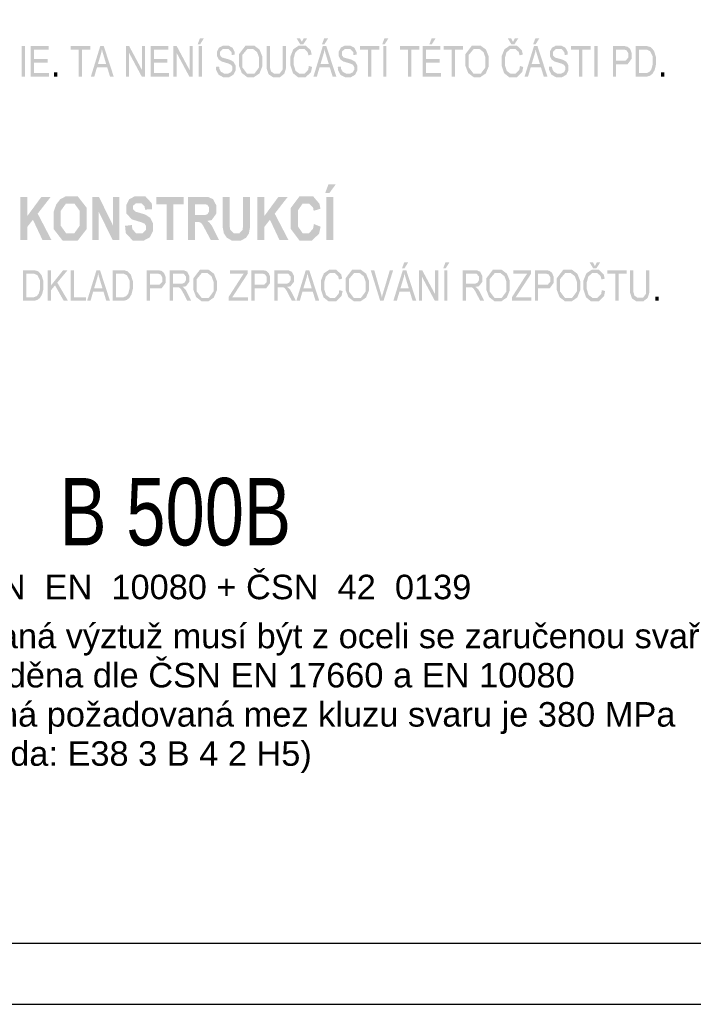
# Model space of a CAD drawing. Header units: millimetres. Extents: x 0 to 78750, y 0 to 63000.
# Tile 10 of 23: x 42768 to 46891, y 0 to 6030. Entities that reach past the tile are written whole.
import ezdxf
from ezdxf.enums import TextEntityAlignment as Align

# ---------------------------------------------------------------- set-up
doc = ezdxf.new("R2010")
doc.units = ezdxf.units.MM
doc.header["$LTSCALE"] = 1000
doc.linetypes.add('Carkovana', pattern=[0.21, 0.15, -0.06])
doc.layers.add('AM_Testi', color=2, linetype='Continuous', lineweight=35)
doc.layers.add('Stěna', color=7, linetype='Continuous', lineweight=35)
doc.layers.add('Text obecně', color=7, linetype='Continuous')
doc.styles.add('ARIAL', font='arial.ttf')

msp = doc.modelspace()

# ---------------------------------------------------------------- hatches: boundary and pattern name
at = {"layer": 'Text obecně', "linetype": 'Carkovana', "lineweight": -3, "transparency": 33554687}
h = msp.add_hatch(color=7, dxfattribs=at)
h.paths.add_polyline_path([(43863.4, 5680.4), (43883.3, 5680.4), (43883.3, 5867.9), (43863.4, 5867.9)])
h.paths.add_polyline_path([(43870.9, 5915.4), (43857.5, 5879.5), (43872.7, 5879.5), (43895.2, 5915.4)])
h = msp.add_hatch(color=7, dxfattribs=at)
h.paths.add_polyline_path([(44537.6, 5746.3), (44533.5, 5722.6), (44522, 5710.6), (44510.4, 5698.6), (44493.7, 5698.6), (44480, 5698.6), (44468.2, 5707.4), (44456.5, 5716.2), (44450.9, 5734.1), (44445.3, 5751.9), (44445.3, 5775.8), (44445.3, 5794.3), (44450, 5811.8), (44454.8, 5829.2), (44466.4, 5839.6), (44478, 5849.9), (44495.3, 5849.9), (44510.3, 5849.9), (44520.3, 5840.6), (44530.2, 5831.3), (44535.4, 5810.8), (44555, 5816.6), (44548.9, 5842.5), (44533.6, 5856.9), (44518.2, 5871.2), (44495.7, 5871.2), (44475.9, 5871.2), (44459.3, 5859.9), (44442.8, 5848.6), (44433.8, 5826.8), (44424.9, 5805), (44424.9, 5775.7), (44424.9, 5748.8), (44432.8, 5725.4), (44440.7, 5702), (44455.9, 5689.6), (44471.1, 5677.3), (44495.4, 5677.3), (44518.8, 5677.3), (44535, 5693.3), (44551.2, 5709.4), (44557.5, 5740)])
h.paths.add_polyline_path([(44506.3, 5915.4), (44495.1, 5893.5), (44483.6, 5915.4), (44462.7, 5915.4), (44484.5, 5879.5), (44504.2, 5879.5), (44527.3, 5915.4)])
h = msp.add_hatch(color=7, dxfattribs=at)
h.paths.add_polyline_path([(44565.6, 5680.4), (44586.6, 5680.4), (44603.1, 5737.2), (44666, 5737.2), (44683.4, 5680.4), (44706, 5680.4), (44644.7, 5867.9), (44623.2, 5867.9)])
h.paths.add_polyline_path([(44618.3, 5879.5), (44633.5, 5879.5), (44656, 5915.4), (44631.8, 5915.4)])
h.paths.add_polyline_path([(44659.8, 5757.3), (44608.8, 5757.3), (44625.4, 5812.4), (44630.5, 5830.2), (44633.5, 5848.2), (44637, 5833.1), (44644, 5809.4)], flags=16)
h = msp.add_hatch(color=7, dxfattribs=at)
h.paths.add_polyline_path([(44993.1, 5680.4), (45013, 5680.4), (45013, 5867.9), (44993.1, 5867.9)])
h.paths.add_polyline_path([(45000.6, 5915.4), (44987.1, 5879.5), (45002.3, 5879.5), (45024.9, 5915.4)])
h = msp.add_hatch(color=7, dxfattribs=at)
h.paths.add_polyline_path([(45234.5, 5680.4), (45346.6, 5680.4), (45346.6, 5702.6), (45254.4, 5702.6), (45254.4, 5766.3), (45337.6, 5766.3), (45337.6, 5788.5), (45254.4, 5788.5), (45254.4, 5845.8), (45343.2, 5845.8), (45343.2, 5867.9), (45234.5, 5867.9)])
h.paths.add_polyline_path([(45289.3, 5915.4), (45275.8, 5879.5), (45291, 5879.5), (45313.6, 5915.4)])
h = msp.add_hatch(color=7, dxfattribs=at)
h.paths.add_polyline_path([(45830.2, 5746.3), (45826.1, 5722.6), (45814.6, 5710.6), (45803, 5698.6), (45786.3, 5698.6), (45772.6, 5698.6), (45760.9, 5707.4), (45749.1, 5716.2), (45743.5, 5734.1), (45737.9, 5751.9), (45737.9, 5775.8), (45737.9, 5794.3), (45742.6, 5811.8), (45747.4, 5829.2), (45759, 5839.6), (45770.6, 5849.9), (45787.9, 5849.9), (45803, 5849.9), (45812.9, 5840.6), (45822.8, 5831.3), (45828, 5810.8), (45847.6, 5816.6), (45841.5, 5842.5), (45826.2, 5856.9), (45810.8, 5871.2), (45788.3, 5871.2), (45768.5, 5871.2), (45751.9, 5859.9), (45735.4, 5848.6), (45726.4, 5826.8), (45717.5, 5805), (45717.5, 5775.7), (45717.5, 5748.8), (45725.4, 5725.4), (45733.3, 5702), (45748.5, 5689.6), (45763.7, 5677.3), (45788, 5677.3), (45811.4, 5677.3), (45827.6, 5693.3), (45843.9, 5709.4), (45850.1, 5740)])
h.paths.add_polyline_path([(45798.9, 5915.4), (45787.7, 5893.5), (45776.2, 5915.4), (45755.3, 5915.4), (45777.2, 5879.5), (45796.8, 5879.5), (45819.9, 5915.4)])
h = msp.add_hatch(color=7, dxfattribs=at)
h.paths.add_polyline_path([(45858.2, 5680.4), (45879.3, 5680.4), (45895.7, 5737.2), (45958.6, 5737.2), (45976, 5680.4), (45998.6, 5680.4), (45937.3, 5867.9), (45915.8, 5867.9)])
h.paths.add_polyline_path([(45910.9, 5879.5), (45926.1, 5879.5), (45948.7, 5915.4), (45924.4, 5915.4)])
h.paths.add_polyline_path([(45952.4, 5757.3), (45901.4, 5757.3), (45918, 5812.4), (45923.1, 5830.2), (45926.1, 5848.2), (45929.6, 5833.1), (45936.6, 5809.4)], flags=16)
for points in [[(42780.4, 5680.4), (42800.2, 5680.4), (42800.2, 5867.9), (42780.4, 5867.9)], [(42835.6, 5680.4), (42947.6, 5680.4), (42947.6, 5702.6), (42855.5, 5702.6), (42855.5, 5766.3), (42938.6, 5766.3), (42938.6, 5788.5), (42855.5, 5788.5), (42855.5, 5845.8), (42944.2, 5845.8), (42944.2, 5867.9), (42835.6, 5867.9)], [(43129.5, 5680.4), (43149.4, 5680.4), (43149.4, 5845.8), (43199, 5845.8), (43199, 5867.9), (43080.1, 5867.9), (43080.1, 5845.8), (43129.5, 5845.8)], [(43417.3, 5680.4), (43436.3, 5680.4), (43436.3, 5827.7), (43515.2, 5680.4), (43535.5, 5680.4), (43535.5, 5867.9), (43516.5, 5867.9), (43516.5, 5720.7), (43437.6, 5867.9), (43417.3, 5867.9)], [(43569.2, 5680.4), (43681.3, 5680.4), (43681.3, 5702.6), (43589.1, 5702.6), (43589.1, 5766.3), (43672.2, 5766.3), (43672.2, 5788.5), (43589.1, 5788.5), (43589.1, 5845.8), (43677.8, 5845.8), (43677.8, 5867.9), (43569.2, 5867.9)], [(43708.5, 5680.4), (43727.5, 5680.4), (43727.5, 5827.7), (43806.4, 5680.4), (43826.7, 5680.4), (43826.7, 5867.9), (43807.7, 5867.9), (43807.7, 5720.7), (43728.8, 5867.9), (43708.5, 5867.9)], [(43969.6, 5740.7), (43970, 5721.9), (43977.9, 5707), (43985.7, 5692.1), (43999.5, 5684.7), (44013.2, 5677.3), (44033.6, 5677.3), (44049.7, 5677.3), (44062.5, 5684.6), (44075.4, 5692), (44082.2, 5705.2), (44089.1, 5718.5), (44089.1, 5733.4), (44089.1, 5748.5), (44082.9, 5760.1), (44076.6, 5771.7), (44063.5, 5779.2), (44054.5, 5784.3), (44030.2, 5791.2), (44005.9, 5798), (44000.2, 5804.5), (43994.3, 5811.1), (43994.3, 5821.2), (43994.3, 5832.8), (44002.6, 5841.1), (44010.9, 5849.3), (44029, 5849.3), (44046.3, 5849.3), (44055.2, 5840.2), (44064.1, 5831.1), (44065.6, 5813.3), (44084.6, 5815.2), (44084.1, 5831.7), (44077.2, 5844.7), (44070.4, 5857.8), (44057.6, 5864.5), (44044.8, 5871.2), (44028.1, 5871.2), (44013, 5871.2), (44000.5, 5864.8), (43988.1, 5858.4), (43981.7, 5846.1), (43975.2, 5833.7), (43975.2, 5819.5), (43975.2, 5806.6), (43980.5, 5796.1), (43985.8, 5785.7), (43996.5, 5778.7), (44004.8, 5773.2), (44025.6, 5767), (44046.3, 5760.8), (44052.4, 5757.8), (44061.8, 5753.3), (44065.9, 5746.7), (44070, 5740.2), (44070, 5731.3), (44070, 5722.6), (44065.7, 5715.3), (44061.5, 5707.9), (44052.8, 5703.7), (44044.1, 5699.4), (44032.7, 5699.4), (44019.9, 5699.4), (44009.7, 5705), (43999.4, 5710.6), (43994.6, 5719.6), (43989.7, 5728.6), (43988.4, 5742.7)], [(44377.7, 5867.9), (44377.7, 5759.8), (44377.7, 5724.5), (44368.4, 5712.1), (44359, 5699.7), (44337.2, 5699.7), (44324.4, 5699.7), (44315.6, 5706), (44306.7, 5712.2), (44303.1, 5723.8), (44299.5, 5735.4), (44299.5, 5759.8), (44299.5, 5867.9), (44279.6, 5867.9), (44279.6, 5759.6), (44279.6, 5729.8), (44285.3, 5712.6), (44291, 5695.4), (44304.4, 5686.4), (44317.8, 5677.3), (44338.9, 5677.3), (44360.6, 5677.3), (44374, 5687.7), (44387.3, 5698.1), (44392.4, 5714.7), (44397.5, 5731.4), (44397.5, 5759.6), (44397.5, 5867.9)], [(44715, 5740.7), (44715.4, 5721.9), (44723.3, 5707), (44731.1, 5692.1), (44744.9, 5684.7), (44758.6, 5677.3), (44779, 5677.3), (44795.1, 5677.3), (44807.9, 5684.6), (44820.8, 5692), (44827.7, 5705.2), (44834.5, 5718.5), (44834.5, 5733.4), (44834.5, 5748.5), (44828.3, 5760.1), (44822, 5771.7), (44809, 5779.2), (44800, 5784.3), (44775.7, 5791.2), (44751.3, 5798), (44745.6, 5804.5), (44739.7, 5811.1), (44739.7, 5821.2), (44739.7, 5832.8), (44748, 5841.1), (44756.3, 5849.3), (44774.4, 5849.3), (44791.7, 5849.3), (44800.6, 5840.2), (44809.5, 5831.1), (44811.1, 5813.3), (44830.1, 5815.2), (44829.5, 5831.7), (44822.7, 5844.7), (44815.8, 5857.8), (44803, 5864.5), (44790.3, 5871.2), (44773.6, 5871.2), (44758.4, 5871.2), (44746, 5864.8), (44733.6, 5858.4), (44727.1, 5846.1), (44720.6, 5833.7), (44720.6, 5819.5), (44720.6, 5806.6), (44725.9, 5796.1), (44731.2, 5785.7), (44741.9, 5778.7), (44750.2, 5773.2), (44771, 5767), (44791.7, 5760.8), (44797.8, 5757.8), (44807.3, 5753.3), (44811.3, 5746.7), (44815.4, 5740.2), (44815.4, 5731.3), (44815.4, 5722.6), (44811.2, 5715.3), (44806.9, 5707.9), (44798.2, 5703.7), (44789.5, 5699.4), (44778.1, 5699.4), (44765.3, 5699.4), (44755.1, 5705), (44744.8, 5710.6), (44740, 5719.6), (44735.1, 5728.6), (44733.8, 5742.7)], [(44899.8, 5680.4), (44919.7, 5680.4), (44919.7, 5845.8), (44969.3, 5845.8), (44969.3, 5867.9), (44850.4, 5867.9), (44850.4, 5845.8), (44899.8, 5845.8)], [(45144.2, 5680.4), (45164.1, 5680.4), (45164.1, 5845.8), (45213.7, 5845.8), (45213.7, 5867.9), (45094.8, 5867.9), (45094.8, 5845.8), (45144.2, 5845.8)], [(45412.1, 5680.4), (45432, 5680.4), (45432, 5845.8), (45481.6, 5845.8), (45481.6, 5867.9), (45362.7, 5867.9), (45362.7, 5845.8), (45412.1, 5845.8)], [(46007.6, 5740.7), (46008.1, 5721.9), (46015.9, 5707), (46023.7, 5692.1), (46037.5, 5684.7), (46051.3, 5677.3), (46071.6, 5677.3), (46087.7, 5677.3), (46100.6, 5684.6), (46113.4, 5692), (46120.3, 5705.2), (46127.1, 5718.5), (46127.1, 5733.4), (46127.1, 5748.5), (46120.9, 5760.1), (46114.6, 5771.7), (46101.6, 5779.2), (46092.6, 5784.3), (46068.3, 5791.2), (46044, 5798), (46038.2, 5804.5), (46032.3, 5811.1), (46032.3, 5821.2), (46032.3, 5832.8), (46040.6, 5841.1), (46048.9, 5849.3), (46067, 5849.3), (46084.4, 5849.3), (46093.2, 5840.2), (46102.1, 5831.1), (46103.7, 5813.3), (46122.7, 5815.2), (46122.1, 5831.7), (46115.3, 5844.7), (46108.4, 5857.8), (46095.6, 5864.5), (46082.9, 5871.2), (46066.2, 5871.2), (46051, 5871.2), (46038.6, 5864.8), (46026.2, 5858.4), (46019.7, 5846.1), (46013.2, 5833.7), (46013.2, 5819.5), (46013.2, 5806.6), (46018.5, 5796.1), (46023.8, 5785.7), (46034.5, 5778.7), (46042.8, 5773.2), (46063.6, 5767), (46084.4, 5760.8), (46090.4, 5757.8), (46099.9, 5753.3), (46104, 5746.7), (46108, 5740.2), (46108, 5731.3), (46108, 5722.6), (46103.8, 5715.3), (46099.5, 5707.9), (46090.8, 5703.7), (46082.1, 5699.4), (46070.7, 5699.4), (46057.9, 5699.4), (46047.7, 5705), (46037.5, 5710.6), (46032.6, 5719.6), (46027.7, 5728.6), (46026.4, 5742.7)], [(46192.4, 5680.4), (46212.3, 5680.4), (46212.3, 5845.8), (46261.9, 5845.8), (46261.9, 5867.9), (46143, 5867.9), (46143, 5845.8), (46192.4, 5845.8)], [(46285.7, 5680.4), (46305.6, 5680.4), (46305.6, 5867.9), (46285.7, 5867.9)], [(42977.8, 5680.4), (42998.7, 5680.4), (42998.7, 5706.6), (42977.8, 5706.6)], [(46692.7, 5680.4), (46713.6, 5680.4), (46713.6, 5706.6), (46692.7, 5706.6)], [(43412.6, 4767.1), (43416.8, 4722.9), (43438.1, 4699.9), (43459.5, 4676.8), (43499.3, 4676.8), (43526.7, 4676.8), (43545, 4686.4), (43563.3, 4696), (43573.4, 4715.7), (43583.4, 4735.4), (43583.4, 4757.9), (43583.4, 4782.8), (43575, 4799.7), (43566.6, 4816.6), (43551.8, 4826.4), (43536.9, 4836.1), (43506, 4845.3), (43475, 4854.4), (43466.9, 4862.8), (43460.6, 4869.4), (43460.6, 4878.7), (43460.6, 4888.9), (43467.4, 4895), (43477.8, 4904.5), (43496.3, 4904.5), (43514.3, 4904.5), (43523.2, 4895.6), (43532.2, 4886.8), (43534.9, 4866.5), (43577.3, 4868.9), (43576.3, 4905), (43556.3, 4926.7), (43536.3, 4948.3), (43496.8, 4948.3), (43472.6, 4948.3), (43455.5, 4939.2), (43438.3, 4930.1), (43429.2, 4912.7), (43420.1, 4895.2), (43420.1, 4875.2), (43420.1, 4844.1), (43439.5, 4822.4), (43453.3, 4807.1), (43487.4, 4796.5), (43513.9, 4788.3), (43521.3, 4785.1), (43532.2, 4780.3), (43536.6, 4773.7), (43541, 4767.2), (43541, 4757.9), (43541, 4743.3), (43530.6, 4732.5), (43520.2, 4721.6), (43499.7, 4721.6), (43480.4, 4721.6), (43469, 4733.8), (43457.6, 4746), (43453.9, 4772.1)], [(44568.6, 4778.1), (44563.3, 4749.2), (44551.1, 4735.7), (44538.9, 4722.2), (44522, 4722.2), (44499.1, 4722.2), (44484.8, 4743.4), (44470.5, 4764.5), (44470.5, 4814.3), (44470.5, 4861.2), (44485, 4882.2), (44499.5, 4903.1), (44522.9, 4903.1), (44539.8, 4903.1), (44551.6, 4891.3), (44563.4, 4879.5), (44567.1, 4859.1), (44609.1, 4871.7), (44601.9, 4903.1), (44587.6, 4919.9), (44563.5, 4948.3), (44525, 4948.3), (44480.9, 4948.3), (44453.8, 4912.1), (44426.8, 4875.9), (44426.8, 4810.4), (44426.8, 4748.4), (44453.7, 4712.7), (44480.6, 4677), (44522.5, 4677), (44556.3, 4677), (44578.3, 4697.9), (44600.3, 4718.8), (44609.7, 4761.9)], [(42771.9, 4681.4), (42814.3, 4681.4), (42814.3, 4760.7), (42848.6, 4804.7), (42906.4, 4681.4), (42961.3, 4681.4), (42877.8, 4841.7), (42957, 4943.9), (42900, 4943.9), (42814.3, 4827.3), (42814.3, 4943.9), (42771.9, 4943.9)], [(43211.9, 4681.4), (43251.1, 4681.4), (43251.1, 4853.7), (43336.1, 4681.4), (43378.5, 4681.4), (43378.5, 4943.9), (43339.3, 4943.9), (43339.3, 4767.9), (43253, 4943.9), (43211.9, 4943.9)], [(43666.5, 4681.4), (43708.9, 4681.4), (43708.9, 4899.5), (43771, 4899.5), (43771, 4943.9), (43604.2, 4943.9), (43604.2, 4899.5), (43666.5, 4899.5)], [(44010.1, 4943.9), (44010.1, 4803.9), (44010.1, 4759.9), (44014.3, 4737.4), (44017.1, 4722.1), (44026.2, 4708.3), (44035.2, 4694.4), (44050.7, 4685.7), (44066.3, 4677), (44096.3, 4677), (44121.3, 4677), (44136.7, 4685), (44152.2, 4693), (44161.4, 4706.4), (44170.7, 4719.8), (44174.1, 4739.3), (44177.5, 4758.8), (44177.5, 4806.1), (44177.5, 4943.9), (44135.1, 4943.9), (44135.1, 4798.7), (44135.1, 4767.5), (44133.3, 4754.1), (44131.4, 4740.7), (44122.2, 4731.5), (44113.1, 4722.2), (44095, 4722.2), (44077.3, 4722.2), (44067.1, 4732), (44056.8, 4741.8), (44054.1, 4757.9), (44052.5, 4767.9), (44052.5, 4801.8), (44052.5, 4943.9)], [(44222.8, 4681.4), (44265.3, 4681.4), (44265.3, 4760.7), (44299.5, 4804.7), (44357.4, 4681.4), (44412.3, 4681.4), (44328.8, 4841.7), (44408, 4943.9), (44350.9, 4943.9), (44265.3, 4827.3), (44265.3, 4943.9), (44222.8, 4943.9)], [(42939.3, 4307.9), (42959.2, 4307.9), (42959.2, 4373), (42983.7, 4402.6), (43037.1, 4307.9), (43063.3, 4307.9), (42997.7, 4419.4), (43060.6, 4495.4), (43033.7, 4495.4), (42959.2, 4402.5), (42959.2, 4495.4), (42939.3, 4495.4)], [(43079.1, 4307.9), (43172.9, 4307.9), (43172.9, 4330.1), (43099, 4330.1), (43099, 4495.4), (43079.1, 4495.4)], [(44046.2, 4307.9), (44164.9, 4307.9), (44164.9, 4330.1), (44069, 4330.1), (44078.1, 4343.3), (44162.5, 4473.3), (44162.5, 4495.4), (44054.9, 4495.4), (44054.9, 4473.3), (44138.8, 4473.3), (44131.4, 4463.8), (44123.2, 4451), (44046.2, 4331)], [(44724.3, 4373.8), (44720.2, 4350.1), (44708.7, 4338.1), (44697.1, 4326.1), (44680.4, 4326.1), (44666.7, 4326.1), (44654.9, 4334.9), (44643.2, 4343.7), (44637.6, 4361.5), (44632, 4379.4), (44632, 4403.3), (44632, 4421.8), (44636.7, 4439.3), (44641.5, 4456.7), (44653.1, 4467.1), (44664.7, 4477.4), (44682, 4477.4), (44697, 4477.4), (44707, 4468.1), (44716.9, 4458.8), (44722.1, 4438.3), (44741.7, 4444.1), (44735.6, 4470), (44720.3, 4484.4), (44704.9, 4498.7), (44682.4, 4498.7), (44662.5, 4498.7), (44646, 4487.4), (44629.5, 4476.1), (44620.5, 4454.3), (44611.6, 4432.5), (44611.6, 4403.2), (44611.6, 4376.3), (44619.5, 4352.9), (44627.4, 4329.5), (44642.6, 4317.1), (44657.8, 4304.8), (44682.1, 4304.8), (44705.5, 4304.8), (44721.7, 4320.8), (44738, 4336.9), (44744.2, 4367.5)], [(44974.4, 4307.9), (44994.9, 4307.9), (45053.7, 4495.4), (45033.4, 4495.4), (44992.9, 4359.3), (44988.3, 4343.9), (44984.8, 4328.6), (44981.6, 4342.9), (44976.9, 4359.3), (44938, 4495.4), (44916.5, 4495.4)], [(45211.2, 4307.9), (45230.2, 4307.9), (45230.2, 4455.2), (45309.1, 4307.9), (45329.4, 4307.9), (45329.4, 4495.4), (45310.5, 4495.4), (45310.5, 4348.2), (45231.5, 4495.4), (45211.2, 4495.4)], [(45781.5, 4307.9), (45900.2, 4307.9), (45900.2, 4330.1), (45804.3, 4330.1), (45813.4, 4343.3), (45897.8, 4473.3), (45897.8, 4495.4), (45790.2, 4495.4), (45790.2, 4473.3), (45874.1, 4473.3), (45866.7, 4463.8), (45858.4, 4451), (45781.5, 4331)], [(46414, 4307.9), (46433.9, 4307.9), (46433.9, 4473.3), (46483.5, 4473.3), (46483.5, 4495.4), (46364.6, 4495.4), (46364.6, 4473.3), (46414, 4473.3)], [(46602.3, 4495.4), (46602.3, 4387.3), (46602.3, 4352), (46593, 4339.6), (46583.7, 4327.2), (46561.8, 4327.2), (46549, 4327.2), (46540.2, 4333.5), (46531.3, 4339.8), (46527.7, 4351.3), (46524.1, 4362.9), (46524.1, 4387.3), (46524.1, 4495.4), (46504.2, 4495.4), (46504.2, 4387.1), (46504.2, 4357.3), (46509.9, 4340.1), (46515.6, 4322.9), (46529, 4313.9), (46542.4, 4304.8), (46563.5, 4304.8), (46585.2, 4304.8), (46598.6, 4315.2), (46611.9, 4325.6), (46617.1, 4342.2), (46622.2, 4358.9), (46622.2, 4387.1), (46622.2, 4495.4)], [(46658.1, 4307.9), (46679, 4307.9), (46679, 4334.1), (46658.1, 4334.1)]]:
    msp.add_hatch(color=7, dxfattribs=at).paths.add_polyline_path(points)
h = msp.add_hatch(color=7, dxfattribs=at)
h.paths.add_polyline_path([(43203, 5680.4), (43224.1, 5680.4), (43240.5, 5737.2), (43303.4, 5737.2), (43320.8, 5680.4), (43343.4, 5680.4), (43282.1, 5867.9), (43260.7, 5867.9)])
h.paths.add_polyline_path([(43297.2, 5757.3), (43246.3, 5757.3), (43262.8, 5812.4), (43267.9, 5830.2), (43270.9, 5848.2), (43274.4, 5833.1), (43281.5, 5809.4)], flags=16)
h = msp.add_hatch(color=7, dxfattribs=at)
h.paths.add_polyline_path([(44110.2, 5771.8), (44110.2, 5747.1), (44118.8, 5725), (44127.4, 5702.9), (44144.1, 5690.1), (44160.8, 5677.3), (44182, 5677.3), (44201.5, 5677.3), (44218.4, 5688.9), (44235.3, 5700.4), (44244.5, 5722.9), (44253.7, 5745.4), (44253.7, 5773.9), (44253.7, 5802.1), (44245, 5824.2), (44236.2, 5846.4), (44219.5, 5858.8), (44202.9, 5871.2), (44182.1, 5871.2), (44150.4, 5871.2), (44130.3, 5844.8), (44110.2, 5818.4)])
h.paths.add_polyline_path([(44130.7, 5737.6), (44130.7, 5771.4), (44130.7, 5813.7), (44145.9, 5831.8), (44161.1, 5849.9), (44182.2, 5849.9), (44197, 5849.9), (44208.9, 5840.5), (44220.9, 5831.1), (44227.1, 5814.1), (44233.3, 5797), (44233.3, 5774.1), (44233.3, 5737.9), (44218.8, 5718.3), (44204.3, 5698.6), (44181.9, 5698.6), (44159.9, 5698.6), (44145.3, 5718.1)], flags=16)
h = msp.add_hatch(color=7, dxfattribs=at)
h.paths.add_polyline_path([(45496, 5771.8), (45496, 5747.1), (45504.6, 5725), (45513.2, 5702.9), (45529.9, 5690.1), (45546.6, 5677.3), (45567.8, 5677.3), (45587.3, 5677.3), (45604.2, 5688.9), (45621.1, 5700.4), (45630.3, 5722.9), (45639.5, 5745.4), (45639.5, 5773.9), (45639.5, 5802.1), (45630.8, 5824.2), (45622, 5846.4), (45605.3, 5858.8), (45588.6, 5871.2), (45567.9, 5871.2), (45536.1, 5871.2), (45516.1, 5844.8), (45496, 5818.4)])
h.paths.add_polyline_path([(45516.5, 5737.6), (45516.5, 5771.4), (45516.5, 5813.7), (45531.7, 5831.8), (45546.9, 5849.9), (45568, 5849.9), (45582.8, 5849.9), (45594.7, 5840.5), (45606.7, 5831.1), (45612.8, 5814.1), (45619, 5797), (45619, 5774.1), (45619, 5737.9), (45604.6, 5718.3), (45590.1, 5698.6), (45567.7, 5698.6), (45545.7, 5698.6), (45531.1, 5718.1)], flags=16)
h = msp.add_hatch(color=7, dxfattribs=at)
h.paths.add_polyline_path([(46398.7, 5680.4), (46418.5, 5680.4), (46418.5, 5756.6), (46457, 5756.6), (46488.9, 5756.6), (46501, 5773.2), (46513.2, 5789.7), (46513.2, 5813.7), (46513.2, 5827.6), (46508.7, 5839.3), (46504.1, 5850.9), (46496.6, 5857.4), (46489.2, 5863.8), (46478.1, 5866.1), (46470.2, 5867.9), (46455.3, 5867.9), (46398.7, 5867.9)])
h.paths.add_polyline_path([(46457.3, 5778.7), (46418.5, 5778.7), (46418.5, 5845.8), (46456.9, 5845.8), (46470.4, 5845.8), (46475.5, 5844.1), (46483.2, 5841.4), (46488, 5833), (46492.7, 5824.7), (46492.7, 5812.9), (46492.7, 5796.7), (46484.7, 5787.7), (46476.6, 5778.7)], flags=16)
h = msp.add_hatch(color=7, dxfattribs=at)
h.paths.add_polyline_path([(46538.5, 5680.4), (46592.6, 5680.4), (46606.2, 5680.4), (46616.7, 5683.6), (46627.2, 5686.8), (46634.6, 5693), (46642, 5699.2), (46648.3, 5710), (46654.5, 5720.8), (46658.5, 5737.3), (46662.5, 5753.8), (46662.5, 5775.2), (46662.5, 5800.3), (46656.6, 5819.8), (46650.8, 5839.3), (46638.9, 5851.8), (46629.8, 5861.5), (46616.9, 5865.2), (46607.7, 5867.9), (46590.2, 5867.9), (46538.5, 5867.9)])
h.paths.add_polyline_path([(46590.4, 5702.6), (46558.4, 5702.6), (46558.4, 5845.8), (46589.9, 5845.8), (46607.6, 5845.8), (46615.6, 5841.9), (46626.6, 5836.6), (46634.3, 5820.8), (46642.1, 5805), (46642.1, 5775.6), (46642.1, 5754.4), (46638.1, 5739.5), (46634.2, 5724.6), (46627.1, 5715.7), (46622.1, 5709.5), (46613.7, 5706), (46605.2, 5702.6)], flags=16)
h = msp.add_hatch(color=7, dxfattribs=at)
h.paths.add_polyline_path([(44644.8, 4681.4), (44687.2, 4681.4), (44687.2, 4943.9), (44644.8, 4943.9)])
h.paths.add_polyline_path([(44657.7, 5021.6), (44637.9, 4967.9), (44663.3, 4967.9), (44702.7, 5021.6)])
h = msp.add_hatch(color=7, dxfattribs=at)
h.paths.add_polyline_path([(42974.7, 4811.1), (42974.7, 4748.4), (43002.3, 4712.7), (43030, 4677), (43076.9, 4677), (43123.1, 4677), (43150.8, 4712.9), (43178.4, 4748.8), (43178.4, 4812.3), (43178.4, 4876.4), (43150.6, 4912.4), (43122.7, 4948.3), (43076.3, 4948.3), (43050.6, 4948.3), (43031, 4938), (43016.2, 4930.3), (43003.8, 4914.3), (42991.5, 4898.4), (42984.3, 4878.4), (42974.7, 4851.2)])
h.paths.add_polyline_path([(43018.4, 4768.3), (43018.4, 4812.9), (43018.4, 4858.2), (43034.5, 4880.6), (43050.5, 4903.1), (43076.8, 4903.1), (43103, 4903.1), (43118.9, 4880.9), (43134.8, 4858.7), (43134.8, 4813.6), (43134.8, 4767.9), (43118.5, 4745.1), (43102.2, 4722.2), (43076.8, 4722.2), (43051.4, 4722.2), (43034.9, 4745.3)], flags=16)
h = msp.add_hatch(color=7, dxfattribs=at)
h.paths.add_polyline_path([(43798.5, 4681.4), (43840.9, 4681.4), (43840.9, 4791.1), (43849.6, 4791.1), (43864.2, 4791.1), (43871, 4788.1), (43877.7, 4785.2), (43883.8, 4777.2), (43889.8, 4769.3), (43906.2, 4738.7), (43936.8, 4681.4), (43987.6, 4681.4), (43961.9, 4732.7), (43946.7, 4763.3), (43937.8, 4775.3), (43928.8, 4787.3), (43915.1, 4797.3), (43942.7, 4802.3), (43956.6, 4821.6), (43970.4, 4840.8), (43970.4, 4870.4), (43970.4, 4893.6), (43961.2, 4911.7), (43952.1, 4929.8), (43936.8, 4936.9), (43921.5, 4943.9), (43887.8, 4943.9), (43798.5, 4943.9)])
h.paths.add_polyline_path([(43872.4, 4832.9), (43840.9, 4832.9), (43840.9, 4899.5), (43874.1, 4899.5), (43899.9, 4899.5), (43905.1, 4898.6), (43915.4, 4896.5), (43921.1, 4888.3), (43926.7, 4880.2), (43926.7, 4866.9), (43926.7, 4855.1), (43922.4, 4847.2), (43918.1, 4839.3), (43910.5, 4836.1), (43902.9, 4832.9)], flags=16)
h = msp.add_hatch(color=7, dxfattribs=at)
h.paths.add_polyline_path([(45055.1, 4307.9), (45076.2, 4307.9), (45092.6, 4364.7), (45155.6, 4364.7), (45172.9, 4307.9), (45195.5, 4307.9), (45134.3, 4495.4), (45112.8, 4495.4)])
h.paths.add_polyline_path([(45107.9, 4507), (45123.1, 4507), (45145.6, 4542.9), (45121.4, 4542.9)])
h.paths.add_polyline_path([(45149.3, 4384.8), (45098.4, 4384.8), (45115, 4439.9), (45120.1, 4457.7), (45123, 4475.7), (45126.5, 4460.6), (45133.6, 4436.9)], flags=16)
h = msp.add_hatch(color=7, dxfattribs=at)
h.paths.add_polyline_path([(45366.1, 4307.9), (45386, 4307.9), (45386, 4495.4), (45366.1, 4495.4)])
h.paths.add_polyline_path([(45373.7, 4542.9), (45360.2, 4507), (45375.4, 4507), (45397.9, 4542.9)])
h = msp.add_hatch(color=7, dxfattribs=at)
h.paths.add_polyline_path([(46331.4, 4373.8), (46327.3, 4350.1), (46315.8, 4338.1), (46304.2, 4326.1), (46287.5, 4326.1), (46273.8, 4326.1), (46262.1, 4334.9), (46250.3, 4343.7), (46244.7, 4361.5), (46239.2, 4379.4), (46239.2, 4403.3), (46239.2, 4421.8), (46243.9, 4439.3), (46248.6, 4456.7), (46260.2, 4467.1), (46271.8, 4477.4), (46289.1, 4477.4), (46304.2, 4477.4), (46314.1, 4468.1), (46324, 4458.8), (46329.3, 4438.3), (46348.8, 4444.1), (46342.8, 4470), (46327.4, 4484.4), (46312.1, 4498.7), (46289.5, 4498.7), (46269.7, 4498.7), (46253.1, 4487.4), (46236.6, 4476.1), (46227.7, 4454.3), (46218.7, 4432.5), (46218.7, 4403.2), (46218.7, 4376.3), (46226.6, 4352.9), (46234.6, 4329.5), (46249.8, 4317.1), (46265, 4304.8), (46289.2, 4304.8), (46312.6, 4304.8), (46328.9, 4320.8), (46345.1, 4336.9), (46351.3, 4367.5)])
h.paths.add_polyline_path([(46300.2, 4542.9), (46288.9, 4521), (46277.4, 4542.9), (46256.5, 4542.9), (46278.4, 4507), (46298, 4507), (46321.1, 4542.9)])
h = msp.add_hatch(color=7, dxfattribs=at)
h.paths.add_polyline_path([(42788.7, 4307.9), (42842.8, 4307.9), (42856.5, 4307.9), (42866.9, 4311.1), (42877.4, 4314.3), (42884.9, 4320.5), (42892.3, 4326.7), (42898.5, 4337.5), (42904.8, 4348.3), (42908.8, 4364.8), (42912.8, 4381.3), (42912.8, 4402.7), (42912.8, 4427.8), (42906.9, 4447.3), (42901, 4466.8), (42889.1, 4479.3), (42880, 4489), (42867.1, 4492.7), (42857.9, 4495.4), (42840.4, 4495.4), (42788.7, 4495.4)])
h.paths.add_polyline_path([(42840.6, 4330.1), (42808.6, 4330.1), (42808.6, 4473.3), (42840.1, 4473.3), (42857.8, 4473.3), (42865.8, 4469.4), (42876.8, 4464.1), (42884.6, 4448.3), (42892.3, 4432.5), (42892.3, 4403.1), (42892.3, 4381.9), (42888.3, 4367), (42884.4, 4352.1), (42877.3, 4343.2), (42872.3, 4337), (42863.9, 4333.5), (42855.5, 4330.1)], flags=16)
h = msp.add_hatch(color=7, dxfattribs=at)
h.paths.add_polyline_path([(43180, 4307.9), (43201.1, 4307.9), (43217.5, 4364.7), (43280.4, 4364.7), (43297.8, 4307.9), (43320.4, 4307.9), (43259.2, 4495.4), (43237.7, 4495.4)])
h.paths.add_polyline_path([(43274.2, 4384.8), (43223.3, 4384.8), (43239.9, 4439.9), (43244.9, 4457.7), (43247.9, 4475.7), (43251.4, 4460.6), (43258.5, 4436.9)], flags=16)
h = msp.add_hatch(color=7, dxfattribs=at)
h.paths.add_polyline_path([(43336.2, 4307.9), (43390.4, 4307.9), (43404, 4307.9), (43414.5, 4311.1), (43425, 4314.3), (43432.4, 4320.5), (43439.8, 4326.7), (43446, 4337.5), (43452.3, 4348.3), (43456.3, 4364.8), (43460.3, 4381.3), (43460.3, 4402.7), (43460.3, 4427.8), (43454.4, 4447.3), (43448.5, 4466.8), (43436.6, 4479.3), (43427.5, 4489), (43414.6, 4492.7), (43405.4, 4495.4), (43387.9, 4495.4), (43336.2, 4495.4)])
h.paths.add_polyline_path([(43388.1, 4330.1), (43356.1, 4330.1), (43356.1, 4473.3), (43387.6, 4473.3), (43405.3, 4473.3), (43413.3, 4469.4), (43424.4, 4464.1), (43432.1, 4448.3), (43439.8, 4432.5), (43439.8, 4403.1), (43439.8, 4381.9), (43435.9, 4367), (43431.9, 4352.1), (43424.9, 4343.2), (43419.9, 4337), (43411.4, 4333.5), (43403, 4330.1)], flags=16)
h = msp.add_hatch(color=7, dxfattribs=at)
h.paths.add_polyline_path([(43545.8, 4307.9), (43565.7, 4307.9), (43565.7, 4384.1), (43604.2, 4384.1), (43636, 4384.1), (43648.2, 4400.7), (43660.4, 4417.2), (43660.4, 4441.2), (43660.4, 4455.1), (43655.8, 4466.8), (43651.2, 4478.4), (43643.8, 4484.9), (43636.3, 4491.3), (43625.2, 4493.6), (43617.4, 4495.4), (43602.4, 4495.4), (43545.8, 4495.4)])
h.paths.add_polyline_path([(43604.5, 4406.3), (43565.7, 4406.3), (43565.7, 4473.3), (43604.1, 4473.3), (43617.6, 4473.3), (43622.6, 4471.6), (43630.4, 4468.9), (43635.1, 4460.5), (43639.9, 4452.2), (43639.9, 4440.4), (43639.9, 4424.2), (43631.8, 4415.2), (43623.7, 4406.3)], flags=16)
h = msp.add_hatch(color=7, dxfattribs=at)
h.paths.add_polyline_path([(43686, 4307.9), (43705.9, 4307.9), (43705.9, 4391.2), (43728.9, 4391.2), (43736.5, 4391.2), (43739.9, 4390.3), (43744.5, 4388.9), (43749, 4385.3), (43753.4, 4381.7), (43759, 4372.8), (43764.7, 4363.8), (43773.4, 4346.9), (43793.2, 4307.9), (43818, 4307.9), (43792, 4359), (43784.3, 4373.9), (43775.6, 4383.9), (43771.5, 4388.5), (43763.6, 4393.2), (43785.2, 4397), (43795.6, 4410.6), (43805.9, 4424.3), (43805.9, 4444.3), (43805.9, 4459.7), (43799.7, 4472.5), (43793.4, 4485.3), (43783, 4490.4), (43772.5, 4495.4), (43752.5, 4495.4), (43686, 4495.4)])
h.paths.add_polyline_path([(43748.5, 4412.7), (43705.9, 4412.7), (43705.9, 4474.7), (43753.3, 4474.7), (43770, 4474.7), (43777.7, 4466.1), (43785.4, 4457.6), (43785.4, 4444.3), (43785.4, 4435.2), (43781.4, 4427.5), (43777.5, 4419.7), (43769.8, 4416.2), (43762.1, 4412.7)], flags=16)
h = msp.add_hatch(color=7, dxfattribs=at)
h.paths.add_polyline_path([(43831, 4399.3), (43831, 4374.6), (43839.6, 4352.5), (43848.2, 4330.3), (43864.9, 4317.6), (43881.6, 4304.8), (43902.8, 4304.8), (43922.3, 4304.8), (43939.2, 4316.4), (43956.1, 4327.9), (43965.3, 4350.4), (43974.5, 4372.9), (43974.5, 4401.4), (43974.5, 4429.6), (43965.8, 4451.7), (43957, 4473.9), (43940.3, 4486.3), (43923.7, 4498.7), (43902.9, 4498.7), (43871.2, 4498.7), (43851.1, 4472.3), (43831, 4445.9)])
h.paths.add_polyline_path([(43851.5, 4365.1), (43851.5, 4398.9), (43851.5, 4441.2), (43866.7, 4459.3), (43881.9, 4477.4), (43903, 4477.4), (43917.8, 4477.4), (43929.8, 4468), (43941.7, 4458.6), (43947.9, 4441.6), (43954.1, 4424.5), (43954.1, 4401.6), (43954.1, 4365.4), (43939.6, 4345.8), (43925.1, 4326.1), (43902.7, 4326.1), (43880.7, 4326.1), (43866.1, 4345.6)], flags=16)
h = msp.add_hatch(color=7, dxfattribs=at)
h.paths.add_polyline_path([(44186.3, 4307.9), (44206.2, 4307.9), (44206.2, 4384.1), (44244.6, 4384.1), (44276.5, 4384.1), (44288.6, 4400.7), (44300.8, 4417.2), (44300.8, 4441.2), (44300.8, 4455.1), (44296.3, 4466.8), (44291.7, 4478.4), (44284.2, 4484.9), (44276.8, 4491.3), (44265.7, 4493.6), (44257.8, 4495.4), (44242.9, 4495.4), (44186.3, 4495.4)])
h.paths.add_polyline_path([(44244.9, 4406.3), (44206.2, 4406.3), (44206.2, 4473.3), (44244.5, 4473.3), (44258.1, 4473.3), (44263.1, 4471.6), (44270.8, 4468.9), (44275.6, 4460.5), (44280.4, 4452.2), (44280.4, 4440.4), (44280.4, 4424.2), (44272.3, 4415.2), (44264.2, 4406.3)], flags=16)
h = msp.add_hatch(color=7, dxfattribs=at)
h.paths.add_polyline_path([(44326.4, 4307.9), (44346.3, 4307.9), (44346.3, 4391.2), (44369.3, 4391.2), (44377, 4391.2), (44380.4, 4390.3), (44385, 4388.9), (44389.4, 4385.3), (44393.9, 4381.7), (44399.5, 4372.8), (44405.1, 4363.8), (44413.8, 4346.9), (44433.7, 4307.9), (44458.5, 4307.9), (44432.5, 4359), (44424.8, 4373.9), (44416.1, 4383.9), (44412, 4388.5), (44404.1, 4393.2), (44425.7, 4397), (44436, 4410.6), (44446.4, 4424.3), (44446.4, 4444.3), (44446.4, 4459.7), (44440.1, 4472.5), (44433.9, 4485.3), (44423.5, 4490.4), (44413, 4495.4), (44393, 4495.4), (44326.4, 4495.4)])
h.paths.add_polyline_path([(44389, 4412.7), (44346.3, 4412.7), (44346.3, 4474.7), (44393.8, 4474.7), (44410.5, 4474.7), (44418.2, 4466.1), (44425.9, 4457.6), (44425.9, 4444.3), (44425.9, 4435.2), (44421.9, 4427.5), (44417.9, 4419.7), (44410.3, 4416.2), (44402.6, 4412.7)], flags=16)
h = msp.add_hatch(color=7, dxfattribs=at)
h.paths.add_polyline_path([(44461.1, 4307.9), (44482.2, 4307.9), (44498.6, 4364.7), (44561.5, 4364.7), (44578.9, 4307.9), (44601.5, 4307.9), (44540.2, 4495.4), (44518.7, 4495.4)])
h.paths.add_polyline_path([(44555.3, 4384.8), (44504.3, 4384.8), (44520.9, 4439.9), (44526, 4457.7), (44529, 4475.7), (44532.5, 4460.6), (44539.5, 4436.9)], flags=16)
h = msp.add_hatch(color=7, dxfattribs=at)
h.paths.add_polyline_path([(44762.7, 4399.3), (44762.7, 4374.6), (44771.3, 4352.5), (44779.9, 4330.3), (44796.6, 4317.6), (44813.3, 4304.8), (44834.5, 4304.8), (44854, 4304.8), (44870.9, 4316.4), (44887.8, 4327.9), (44897, 4350.4), (44906.2, 4372.9), (44906.2, 4401.4), (44906.2, 4429.6), (44897.4, 4451.7), (44888.7, 4473.9), (44872, 4486.3), (44855.3, 4498.7), (44834.6, 4498.7), (44802.8, 4498.7), (44782.8, 4472.3), (44762.7, 4445.9)])
h.paths.add_polyline_path([(44783.2, 4365.1), (44783.2, 4398.9), (44783.2, 4441.2), (44798.4, 4459.3), (44813.6, 4477.4), (44834.7, 4477.4), (44849.5, 4477.4), (44861.4, 4468), (44873.3, 4458.6), (44879.5, 4441.6), (44885.7, 4424.5), (44885.7, 4401.6), (44885.7, 4365.4), (44871.3, 4345.8), (44856.8, 4326.1), (44834.4, 4326.1), (44812.3, 4326.1), (44797.8, 4345.6)], flags=16)
h = msp.add_hatch(color=7, dxfattribs=at)
h.paths.add_polyline_path([(45479.4, 4307.9), (45499.3, 4307.9), (45499.3, 4391.2), (45522.4, 4391.2), (45530, 4391.2), (45533.4, 4390.3), (45538, 4388.9), (45542.4, 4385.3), (45546.9, 4381.7), (45552.5, 4372.8), (45558.2, 4363.8), (45566.8, 4346.9), (45586.7, 4307.9), (45611.5, 4307.9), (45585.5, 4359), (45577.8, 4373.9), (45569.1, 4383.9), (45565, 4388.5), (45557.1, 4393.2), (45578.7, 4397), (45589, 4410.6), (45599.4, 4424.3), (45599.4, 4444.3), (45599.4, 4459.7), (45593.1, 4472.5), (45586.9, 4485.3), (45576.5, 4490.4), (45566, 4495.4), (45546, 4495.4), (45479.4, 4495.4)])
h.paths.add_polyline_path([(45542, 4412.7), (45499.3, 4412.7), (45499.3, 4474.7), (45546.8, 4474.7), (45563.5, 4474.7), (45571.2, 4466.1), (45578.9, 4457.6), (45578.9, 4444.3), (45578.9, 4435.2), (45574.9, 4427.5), (45570.9, 4419.7), (45563.3, 4416.2), (45555.6, 4412.7)], flags=16)
h = msp.add_hatch(color=7, dxfattribs=at)
h.paths.add_polyline_path([(45624.5, 4399.3), (45624.5, 4374.6), (45633.1, 4352.5), (45641.7, 4330.3), (45658.4, 4317.6), (45675.1, 4304.8), (45696.3, 4304.8), (45715.8, 4304.8), (45732.7, 4316.4), (45749.6, 4327.9), (45758.8, 4350.4), (45768, 4372.9), (45768, 4401.4), (45768, 4429.6), (45759.3, 4451.7), (45750.5, 4473.9), (45733.8, 4486.3), (45717.2, 4498.7), (45696.4, 4498.7), (45664.6, 4498.7), (45644.6, 4472.3), (45624.5, 4445.9)])
h.paths.add_polyline_path([(45645, 4365.1), (45645, 4398.9), (45645, 4441.2), (45660.2, 4459.3), (45675.4, 4477.4), (45696.5, 4477.4), (45711.3, 4477.4), (45723.2, 4468), (45735.2, 4458.6), (45741.4, 4441.6), (45747.5, 4424.5), (45747.5, 4401.6), (45747.5, 4365.4), (45733.1, 4345.8), (45718.6, 4326.1), (45696.2, 4326.1), (45674.2, 4326.1), (45659.6, 4345.6)], flags=16)
h = msp.add_hatch(color=7, dxfattribs=at)
h.paths.add_polyline_path([(45921.6, 4307.9), (45941.5, 4307.9), (45941.5, 4384.1), (45979.9, 4384.1), (46011.8, 4384.1), (46023.9, 4400.7), (46036.1, 4417.2), (46036.1, 4441.2), (46036.1, 4455.1), (46031.6, 4466.8), (46027, 4478.4), (46019.5, 4484.9), (46012.1, 4491.3), (46001, 4493.6), (45993.1, 4495.4), (45978.2, 4495.4), (45921.6, 4495.4)])
h.paths.add_polyline_path([(45980.2, 4406.3), (45941.5, 4406.3), (45941.5, 4473.3), (45979.8, 4473.3), (45993.3, 4473.3), (45998.4, 4471.6), (46006.1, 4468.9), (46010.9, 4460.5), (46015.6, 4452.2), (46015.6, 4440.4), (46015.6, 4424.2), (46007.6, 4415.2), (45999.5, 4406.3)], flags=16)
h = msp.add_hatch(color=7, dxfattribs=at)
h.paths.add_polyline_path([(46055.4, 4399.3), (46055.4, 4374.6), (46064, 4352.5), (46072.6, 4330.3), (46089.3, 4317.6), (46106, 4304.8), (46127.2, 4304.8), (46146.7, 4304.8), (46163.6, 4316.4), (46180.5, 4327.9), (46189.7, 4350.4), (46198.9, 4372.9), (46198.9, 4401.4), (46198.9, 4429.6), (46190.2, 4451.7), (46181.4, 4473.9), (46164.7, 4486.3), (46148.1, 4498.7), (46127.3, 4498.7), (46095.6, 4498.7), (46075.5, 4472.3), (46055.4, 4445.9)])
h.paths.add_polyline_path([(46075.9, 4365.1), (46075.9, 4398.9), (46075.9, 4441.2), (46091.1, 4459.3), (46106.3, 4477.4), (46127.4, 4477.4), (46142.2, 4477.4), (46154.1, 4468), (46166.1, 4458.6), (46172.3, 4441.6), (46178.5, 4424.5), (46178.5, 4401.6), (46178.5, 4365.4), (46164, 4345.8), (46149.5, 4326.1), (46127.1, 4326.1), (46105.1, 4326.1), (46090.5, 4345.6)], flags=16)

# ---------------------------------------------------------------- linework, layer by layer
at = {"layer": 'Stěna', "color": 7, "linetype": 'Continuous', "lineweight": -3, "transparency": 33554687}
for points in [[(0, 0), (63000, 0), (63000, 63000), (0, 63000), (0, 0)], [(0, 0), (78750, 0), (78750, 63000), (0, 63000), (0, 0)], [(375, 375), (62625, 375), (62625, 62625), (375, 62625), (375, 375)], [(375, 375), (78375, 375), (78375, 62625), (375, 62625), (375, 375)]]:
    msp.add_lwpolyline(points, close=True, dxfattribs=at)

# ---------------------------------------------------------------- texts
at = {"layer": 'AM_Testi', "color": 7, "transparency": 33554687, "style": 'ARIAL', "width": 0.75}
msp.add_text('B 500B', height=412.5, dxfattribs=at).set_placement((43011.4, 2810.6))
at = {"layer": 'AM_Testi', "color": 7, "transparency": 33554687, "style": 'ARIAL'}
for s, width, p, p2 in [('Dle ČSN  EN  10080 + ČSN  42  0139 ', 1.00415, (41985.6, 2480.6), (45590.6, 2480.6)), ('Svařovaná výztuž musí být z oceli se zaručenou svařitelnosti ', 1.00435, (41985.6, 2180.6), (47700.6, 2180.6)), ('a prováděna dle ČSN EN 17660 a EN 10080', 1.006089, (41985.6, 1940.6), (46165.6, 1940.6)), ('Zaručená požadovaná mez kluzu svaru je 380 MPa ', 1.005301, (41985.6, 1700.6), (46840.6, 1700.6)), ('(Elektroda: E38 3 B 4 2 H5)', 1.003828, (41985.6, 1460.6), (44555.6, 1460.6))]:
    msp.add_text(s, height=150, dxfattribs=dict(at, width=width)).set_placement(p, p2, align=Align.FIT)

doc.saveas('drawing.dxf')
